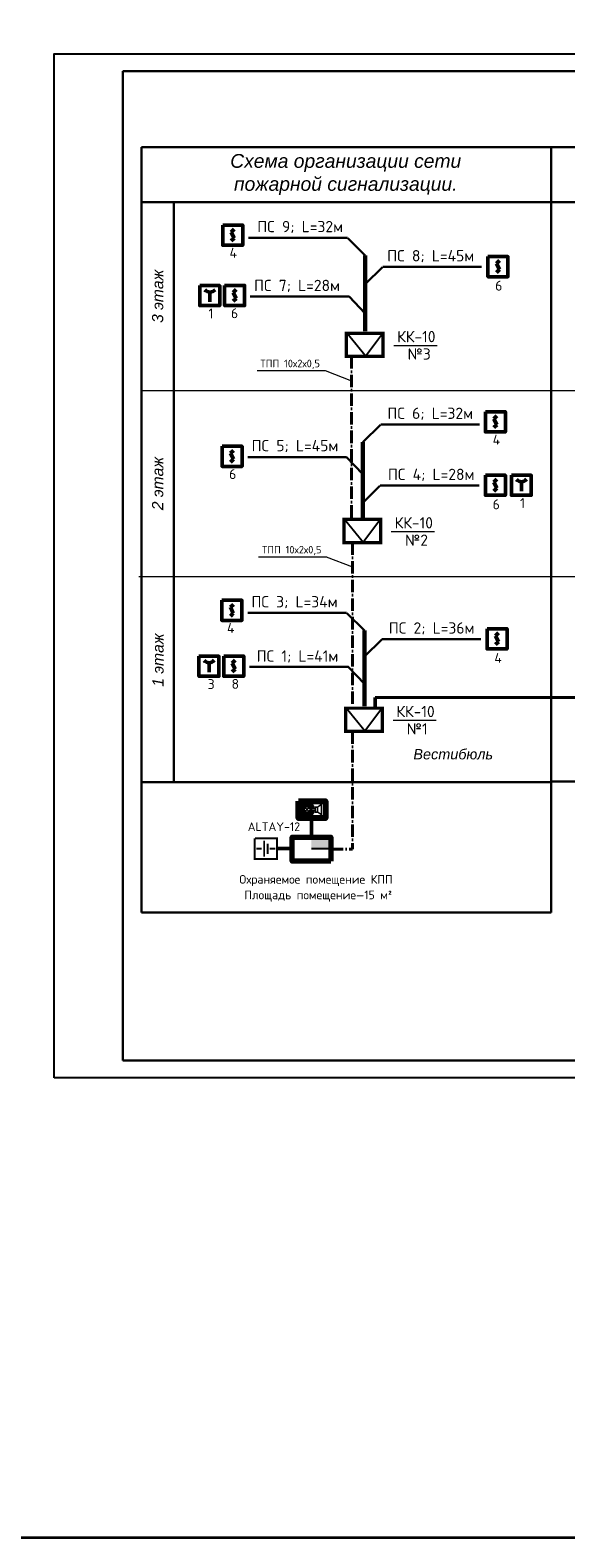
# Model space of a CAD drawing. Header units: millimetres. Extents: x 1114507 to 93926427, y 174473 to 817039.
# Tile 81 of 256: x 1567061 to 1582603, y 455604 to 499334. Entities that reach past the tile are written whole.
import ezdxf

# ---------------------------------------------------------------- set-up
doc = ezdxf.new("R2010")
doc.units = ezdxf.units.MM
doc.linetypes.add('ACAD_ISO10W100', pattern=[18, 12, -3, 0, -3])
doc.layers.add('ОС', color=1, linetype='Continuous')
doc.layers.add('Пожарная сигнализация', color=150, linetype='Continuous', lineweight=50)
doc.layers.add('размеры', color=12, linetype='Continuous', lineweight=15)
doc.styles.add('IsoK', font='isocpeui.ttf')
doc.styles.get("Standard").update_dxf_attribs({"font": 'isocpeui.ttf'})
doc.styles.add('WMF-Times New Roman0', font='times.ttf')
doc.styles.add('ńňčëü1', font='isocpeui.ttf', dxfattribs={"height": 350})

# ---------------------------------------------------------------- blocks, each defined once
blk = doc.blocks.new('Дым.датчик')
at = {"color": 5, "lineweight": 60}
for p, q in [((48, 181), (-44, 91)), ((-44, 91), (46, -92)), ((46, -92), (-44, -182))]:
    blk.add_line(p, q, dxfattribs=at)
at = {"color": 5, "lineweight": 50}
blk.add_lwpolyline([(-310, 309), (312, 309), (312, -315), (-310, -315)], close=True, dxfattribs=at)
blk = doc.blocks.new('ььь')
at = {"color": 5, "lineweight": 50}
blk.add_line((1264322, -815359), (1264322, -815659), dxfattribs=at)
blk.add_lwpolyline([(1264004, -815157), (1264626, -815157), (1264626, -815781), (1264004, -815781)], close=True, dxfattribs=at)
blk.add_arc((1264321, -815150), 209, 221.0053, 319.5801, dxfattribs=at)
blk = doc.blocks.new('ОПОП пс')
at = {"color": 5, "lineweight": 80, "ltscale": 5}
blk.add_lwpolyline([(-8, 12), (794, 12), (794, -497), (-8, -497)], close=True, dxfattribs=at)
at = {"color": 5, "lineweight": 20, "ltscale": 0.5, "const_width": 45}
blk.add_lwpolyline([(241, -235), (241, -235), (351, -130), (133, -339)], dxfattribs=at)
at = {"color": 5, "lineweight": 50, "ltscale": 0.5, "const_width": 45}
for points in [[(241, -235), (347, -340), (136, -129)], [(554, -165), (468, -165)], [(490, -166), (490, -311), (557, -311), (668, -384), (668, -82), (554, -165), (554, -311)]]:
    blk.add_lwpolyline(points, dxfattribs=at)
at = {"color": 5, "lineweight": 80, "ltscale": 0.5}
blk.add_circle((241, -235), 151, dxfattribs=at)
blk = doc.blocks.new('ППК ОПС')
at = {"layer": 'ОС'}
blk.add_hatch(color=5, dxfattribs=at).paths.add_polyline_path([(-400, 42), (-400, -200), (0, -200), (0, 42)])
at = {"layer": 'ОС', "color": 5, "lineweight": 70}
blk.add_lwpolyline([(-400, 299), (400, 299), (400, -200), (-400, -200), (-400, 299)], dxfattribs=at)
at = {"layer": 'ОС', "color": 5}
blk.add_lwpolyline([(-400, -200), (-400, 42), (0, 42)], dxfattribs=at)

msp = doc.modelspace()

# ---------------------------------------------------------------- linework, layer by layer
at = {"color": 5, "lineweight": 30}
for p, q in [((1569752.7, 469447.8, 0), (1569752.7, 498147.8, 0)), ((1609252.7, 498147.8, 0), (1569752.7, 498147.8, 0)), ((1609252.7, 469447.8, 0), (1569752.7, 469447.8, 0))]:
    msp.add_line(p, q, dxfattribs=at)
at = {"lineweight": 30}
for p, q in [((1570289.4, 495943.2, 0), (1570289.4, 494344.4, 0)), ((1582178.1, 495943.2, 0), (1582178.1, 494344.3, 0))]:
    msp.add_line(p, q, dxfattribs=at)
at = {"color": 7, "lineweight": 60, "ltscale": 100}
for p, q in [((1576785.3, 492798.1, 0), (1576785.3, 490598.9, 0)), ((1576711.8, 487382.3, 0), (1576711.8, 485198.5, 0)), ((1576761.1, 481917.1, 0), (1576761.8, 479725.3, 0))]:
    msp.add_line(p, q, dxfattribs=at)
at = {"color": 242, "linetype": 'ACAD_ISO10W100', "lineweight": 40, "ltscale": 30}
for p, q in [((1576387.2, 489877.7, 0), (1576387.2, 485173.8, 0)), ((1576414.8, 484474.2, 0), (1576414.8, 479668.2, 0)), ((1576414.8, 478996.1, 0), (1576414.8, 475578.5, 0)), ((1575780.7, 475578.5, 0), (1576414.8, 475578.5, 0))]:
    msp.add_line(p, q, dxfattribs=at)
at = {"color": 96, "lineweight": 50, "ltscale": 100}
msp.add_line((1577070.9, 479706.6, 0), (1577070.9, 479976.4, 0), dxfattribs=at)
at = {"color": 7, "lineweight": 30, "ltscale": 2}
for p, q in [((1582178.1, 477546, 0), (1582178.1, 473742.8, 0)), ((1570289.4, 477522, 0), (1570289.4, 473742.8, 0)), ((1570289.4, 473742.8, 0), (1582178.1, 473742.8, 0))]:
    msp.add_line(p, q, dxfattribs=at)
at = {"color": 5, "lineweight": 50, "ltscale": 100}
for p, q in [((1575220.7, 475927.7, 0), (1575220.7, 476472.6, 0)), ((1574253.3, 475600.2, 0), (1574652.6, 475600.2, 0))]:
    msp.add_line(p, q, dxfattribs=at)
at = {"color": 0, "lineweight": 35, "ltscale": 100}
msp.add_lwpolyline([(1463063.6, 524213.4), (2027905.8, 524213.4), (2027905.8, 455603.6), (1463063.6, 455603.6)], close=True, dxfattribs=at)
at = {"color": 7, "lineweight": 30, "ltscale": 2, "elevation": 0}
for points in [[(1570289.4, 494344.4), (1571233.8, 494344.4), (1571233.8, 477522), (1570289.4, 477522)], [(1571233.8, 494344.3), (1582178.1, 494344.3), (1582178.1, 477522), (1571233.8, 477522)], [(1582178.1, 494344.3), (1593122.5, 494348.1), (1593122.5, 477546), (1582178.1, 477546)]]:
    msp.add_lwpolyline(points, close=True, dxfattribs=at)
at = {"color": 7, "lineweight": 50, "ltscale": 0.5, "elevation": 0}
for points, const_width in [([(1573580.8, 475890.6), (1574222.8, 475890.6), (1574222.8, 475298), (1573576.5, 475298), (1573576.5, 475890.6)], 58.1), ([(1573852.9, 475826.3), (1573852.9, 475358.1)], 45.2), ([(1573626.1, 475590.1), (1573779.1, 475590.1)], 58.1), ([(1573956.4, 475742), (1573956.4, 475435.1)], 58.1), ([(1574011.2, 475590.1), (1574172.7, 475590.1)], 58.1)]:
    msp.add_lwpolyline(points, dxfattribs=dict(at, const_width=const_width))
at = {"layer": 'Defpoints', "color": 3, "linetype": 'ByBlock', "elevation": 0}
msp.add_lwpolyline([(1567752.7, 468947.8), (1567752.7, 498647.8), (1609752.7, 498647.8), (1609752.7, 468947.8)], close=True, dxfattribs=at)
at = {"layer": 'Пожарная сигнализация', "color": 0, "lineweight": 30}
for p, q in [((1576266.5, 493310.8, 0), (1573398.7, 493310.8, 0)), ((1576785.3, 492798.1, 0), (1576273.7, 493304.4, 0)), ((1576785.3, 491964.9, 0), (1577284.1, 492458.5, 0)), ((1577291.3, 492464.9, 0), (1580159.1, 492464.9, 0)), ((1573448.1, 491613.2, 0), (1576315.9, 491613.2, 0)), ((1576785.3, 491119.8, 0), (1576314.4, 491613.4, 0)), ((1576711.8, 487382.3, 0), (1577223.4, 487888.6, 0)), ((1577230.6, 487895, 0), (1580098.4, 487895, 0)), ((1573374.6, 486949.5, 0), (1576242.4, 486949.5, 0)), ((1576711.8, 486456.1, 0), (1576240.9, 486949.7, 0)), ((1576711.8, 485623.2, 0), (1577210.6, 486116.8, 0)), ((1577217.8, 486123.2, 0), (1580085.6, 486123.2, 0)), ((1576242.3, 482429.8, 0), (1573374.5, 482429.8, 0)), ((1576761.1, 481917.1, 0), (1576249.5, 482423.4, 0)), ((1576761.8, 481167.5, 0), (1577260.6, 481661.1, 0)), ((1577267.8, 481667.5, 0), (1580135.6, 481667.5, 0)), ((1573424.5, 480863.4, 0), (1576292.4, 480863.4, 0)), ((1576761.8, 480369.9, 0), (1576290.9, 480863.5, 0))]:
    msp.add_line(p, q, dxfattribs=at)
at = {"layer": 'Пожарная сигнализация', "color": 0, "lineweight": 20}
for p, q in [((1577612.3, 490191.3, 0), (1578867.4, 490191.3, 0)), ((1573643.6, 489462.9, 0), (1575624.7, 489462.9, 0)), ((1575624.7, 489462.9, 0), (1576387.2, 489164.5, 0)), ((1577538.8, 484790.9, 0), (1578793.9, 484790.9, 0)), ((1573688.3, 484062.4, 0), (1575669.3, 484062.4, 0)), ((1575652.3, 484062.4, 0), (1576414.8, 483764, 0)), ((1577588.7, 479317.7, 0), (1578843.8, 479317.7, 0))]:
    msp.add_line(p, q, dxfattribs=at)
at = {"layer": 'Пожарная сигнализация', "color": 96, "lineweight": 40}
msp.add_line((1577070.9, 479976.4, 0), (1584910.8, 479976.4, 0), dxfattribs=at)
at = {"layer": 'Пожарная сигнализация', "color": 7, "lineweight": 20, "ltscale": 0.5, "const_width": 96.4, "elevation": 0}
for points in [[(1576238.3, 490541.7), (1577299.7, 490541.7), (1577299.7, 489869.6), (1576238.3, 489869.6), (1576238.3, 490541.7)], [(1576164.8, 485141.3), (1577226.2, 485141.3), (1577226.2, 484469.2), (1576164.8, 484469.2), (1576164.8, 485141.3)], [(1576214.8, 479668.2), (1577276.2, 479668.2), (1577276.2, 478996.1), (1576214.8, 478996.1), (1576214.8, 479668.2)]]:
    msp.add_lwpolyline(points, dxfattribs=at)
at = {"layer": 'Пожарная сигнализация', "color": 0, "lineweight": 20, "const_width": 53.5, "elevation": 0}
for points in [[(1576242.8, 490559.8), (1576796.2, 489880.9)], [(1576796.2, 489880.9), (1577304.2, 490559.8)], [(1576169.3, 485159.4), (1576722.7, 484480.5)], [(1576722.7, 484480.5), (1577230.7, 485159.4)], [(1576219.3, 479686.3), (1576772.7, 479007.3)], [(1576772.7, 479007.3), (1577280.7, 479686.3)]]:
    msp.add_lwpolyline(points, dxfattribs=at)
at = {"layer": 'размеры', "color": 0, "lineweight": 30}
msp.add_line((1570289.4, 495943.2, 0), (1593122.5, 495943.2, 0), dxfattribs=at)
at = {"layer": 'размеры', "color": 0, "lineweight": 20}
for p, q in [((1570289.4, 488883.7, 0), (1593122.5, 488883.7, 0)), ((1570215.9, 483483.2, 0), (1593049, 483483.2, 0))]:
    msp.add_line(p, q, dxfattribs=at)

# ---------------------------------------------------------------- block references
at = {"color": 5, "lineweight": 15}
for name, p, xscale, yscale, zscale in [('Дым.датчик', (1572936.5, 493391.4, 0), 0.936, 0.936, 0.936), ('Дым.датчик', (1580631.2, 492478.5, 0), 0.936, 0.936, 0.936), ('ььь', (398346.3, 1248803.9, 0), 0.9285071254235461, 0.9285071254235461, 0.9285071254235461), ('Дым.датчик', (1572991.2, 491639.8, 0), 0.936, 0.936, 0.936), ('Дым.датчик', (1580558.3, 487975.6, 0), 0.936, 0.936, 0.936), ('Дым.датчик', (1572917.7, 486976.1, 0), 0.936, 0.936, 0.936), ('Дым.датчик', (1580557.7, 486136.8, 0), 0.936, 0.936, 0.936), ('ььь', (407384.9, 1243304.1, 0), 0.9285071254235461, 0.9285071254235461, 0.9285071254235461), ('Дым.датчик', (1572911.7, 482509.7, 0), 0.936, 0.936, 0.936), ('Дым.датчик', (1580607.7, 481681.1, 0), 0.936, 0.936, 0.936), ('ььь', (398322.8, 1238054.1, 0), 0.9285071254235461, 0.9285071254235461, 0.9285071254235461), ('Дым.датчик', (1572967.6, 480889.9, 0), 0.936, 0.936, 0.936)]:
    msp.add_blockref(name, p, dxfattribs=dict(at, xscale=xscale, yscale=yscale, zscale=zscale))
at = {"color": 5, "lineweight": 50, "ltscale": 5, "xscale": 0.9750000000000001, "yscale": 0.9750000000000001, "zscale": 0.9750000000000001}
msp.add_blockref('ОПОП пс', (1574858.3, 476957.6, 0), dxfattribs=at)
at = {"color": 5, "lineweight": 50, "ltscale": 5, "xscale": 1.4, "yscale": 1.4, "zscale": 1.4, "rotation": 180}
msp.add_blockref('ППК ОПС', (1575220.7, 475647.7, 0), dxfattribs=at)

# ---------------------------------------------------------------- texts
at = {"color": 5, "lineweight": 50, "insert": (1576217, 495147, 0), "char_height": 400, "width": 9925.898, "attachment_point": 5, "style": 'IsoK'}
msp.add_mtext('{\\fArial|b0|i1|c204|p34;\\C256;\\c0;Схема организации сети\\Pпожарной сигнализации.}', dxfattribs=at)
at = {"color": 2, "lineweight": 40, "char_height": 251.087, "width": 4821.235, "attachment_point": 1}
for s, insert in [('{\\fISOCPEUR|b0|i0|c204|p34;\\C0;Oхраняемое помещение КПП}', (1573120.7, 474828.4, 0)), ('{\\fISOCPEUR|b0|i0|c204|p34;\\C0;Площадь помещение—15 м²}', (1573274.8, 474375.5, 0))]:
    msp.add_mtext(s, dxfattribs=dict(at, insert=insert))
at = {"style": 'WMF-Times New Roman0'}
for s, insert, char_height, width, attachment_point in [('\\pi924.6356;{\\fISOCPEUR|b0|i1|c0|p34;Samarqand viloyati Toyloq tumani "\\fISOCPEUR|b0|i1|c204|p34;Хо\\fISOCPEUR|b0|i1|c0|p34;n\\fISOCPEUR|b0|i1|c204|p34;с\\fISOCPEUR|b0|i1|c0|p34;h\\fISOCPEUR|b0|i1|c204|p34;о\\fISOCPEUR|b0|i1|c0|p34;rb\\fISOCPEUR|b0|i1|c204|p34;о\\fISOCPEUR|b0|i1|c0|p34;g\'" \\fISOCPEUR|b0|i1|c204|p34;М\\fISOCPEUR|b0|i1|c0|p34;FY dagi\\P            11-son maktabni rekonstruksiya qilish. \\P\\pi0;              (360 o\'quvchi o\'rinli qo\'shimcha bino qurish).}', (1550085.7, 473151.5, 0), 280, 25248.265, 4), ('\\pi2577.7728;{\\fTimes New Roman|b1|i0|c204|p18;\\C0;MCHJ\\P\\pi563.1768;\\C1;"PARVIZ  PROEKT  SERVIS"\\C0;\\P\\pi1876.6728;Samarqand sh.\\C256; }', (1556760.3, 470733.8, 0), 240, 5957.741, 1)]:
    msp.add_mtext(s, dxfattribs=dict(at, insert=insert, char_height=char_height, width=width, attachment_point=attachment_point))
at = {"color": 0, "lineweight": 0, "ltscale": 100, "insert": (1553457.6, 470125.6, 0), "char_height": 270, "width": 6350.37, "attachment_point": 5, "style": 'ńňčëü1'}
msp.add_mtext('\\pi793.719;Общие данные.', dxfattribs=at)
at = {"layer": 'Пожарная сигнализация', "color": 7, "lineweight": 20}
for s, insert, char_height, width, attachment_point in [('{\\fISOCPEUR|b0|i0|c204|p34;\\H0.88x;ПС 9; L=32м}', (1576138.6, 493800.8, 0), 371.8, 4579.949, 3), ('{\\fISOCPEUR|b0|i0|c204|p34;4}', (1573061, 493020.1, 0), 288.145, 758.149, 3), ('\\pt4089.8;{\\fISOCPEUR|b0|i0|c204|p34;\\H0.88x;ПС 8; L=45м}', (1577419.1, 492954.9, 0), 371.8, 4579.949, 1), ('\\pt4089.8;{\\fISOCPEUR|b0|i0|c204|p34;\\H0.88x;ПС 7; L=28м}', (1573556.1, 492093.7, 0), 371.8, 4579.949, 1), ('{\\fISOCPEUR|b0|i0|c204|p34;6}', (1580552.8, 492066.5, 0), 288.145, 742.756, 1), ('{\\fISOCPEUR|b0|i0|c204|p34;1}', (1572233.8, 491260.8, 0), 288.145, 758.149, 1), ('{\\fISOCPEUR|b0|i0|c204|p34;6}', (1572885.9, 491267.3, 0), 288.145, 742.756, 1), ('{\\fISOCPEUR|b0|i0|c204|p34;\\H0.88x;КК-10}', (1577708.7, 490609, 0), 371.8, 4579.949, 1), ('{\\fISOCPEUR|b0|i0|c204|p34;ТПП 10х2х0,5}', (1573741.1, 489775.4, 0), 220, 3523.037, 1), ('{\\fISOCPEUR|b0|i0|c204|p34;\\H0.88x;№3}', (1578011.1, 490104.4, 0), 371.8, 877.581, 1), ('{\\fISOCPEUR|b0|i0|c204|p34;\\H0.88x;ПС 6; L=32м}', (1577425, 488385, 0), 371.8, 4579.949, 1), ('{\\fISOCPEUR|b0|i0|c204|p34;4}', (1580480.2, 487599.6, 0), 288.145, 758.149, 1), ('\\pt4089.8;{\\fISOCPEUR|b0|i0|c204|p34;\\H0.88x;ПС 5; L=45м}', (1573485.5, 487447.1, 0), 371.8, 4579.949, 1), ('{\\fISOCPEUR|b0|i0|c204|p34;6}', (1572833.8, 486600.7, 0), 288.145, 742.756, 1), ('\\pt4089.8;{\\fISOCPEUR|b0|i0|c204|p34;\\H0.88x;ПС 4; L=28м}', (1577440.6, 486613.2, 0), 371.8, 4579.949, 1), ('{\\fISOCPEUR|b0|i0|c204|p34;6}', (1580479.3, 485724.8, 0), 288.145, 742.756, 1), ('{\\fISOCPEUR|b0|i0|c204|p34;1}', (1581272.4, 485760.9, 0), 288.145, 758.149, 1), ('{\\fISOCPEUR|b0|i0|c204|p34;\\H0.88x;КК-10}', (1577635.2, 485208.6, 0), 371.8, 4579.949, 1), ('{\\fISOCPEUR|b0|i0|c204|p34;\\H0.88x;№2}', (1577937.6, 484704, 0), 371.8, 877.581, 1), ('{\\fISOCPEUR|b0|i0|c204|p34;ТПП 10х2х0,5}', (1573785.7, 484374.9, 0), 220, 3523.037, 1), ('{\\fISOCPEUR|b0|i0|c204|p34;\\H0.88x;ПС 3; L=34м}', (1575981.8, 482919.8, 0), 371.8, 4579.949, 3), ('{\\fISOCPEUR|b0|i0|c204|p34;4}', (1572989.1, 482138.3, 0), 288.145, 758.149, 3), ('\\pt4089.8;{\\fISOCPEUR|b0|i0|c204|p34;\\H0.88x;ПС 2; L=36м}', (1577466.4, 482157.5, 0), 371.8, 4579.949, 1), ('\\pt4089.8;{\\fISOCPEUR|b0|i0|c204|p34;\\H0.88x;ПС 1; L=41м}', (1573632.1, 481343.8, 0), 371.8, 4579.949, 1), ('{\\fISOCPEUR|b0|i0|c204|p34;4}', (1580529.2, 481269.1, 0), 288.145, 742.756, 1), ('{\\fISOCPEUR|b0|i0|c204|p34;3}', (1572210.3, 480510.9, 0), 288.145, 758.149, 1), ('{\\fISOCPEUR|b0|i0|c204|p34;8}', (1572903.9, 480516.3, 0), 288.145, 742.756, 1), ('{\\fISOCPEUR|b0|i0|c204|p34;\\H0.88x;КК-10}', (1577685.2, 479735.5, 0), 371.8, 4579.949, 1), ('{\\fISOCPEUR|b0|i0|c204|p34;\\H0.88x;№1}', (1577987.6, 479230.8, 0), 371.8, 877.581, 1), ('{\\fArial|b0|i1|c204|p34;\\C0; \\H0.92308x;Вестибюль}', (1578053.1, 478482.9, 0), 325, 4198.162, 1), ('{\\fISOCPEUR|b0|i0|c204|p34;ALTAY-12}', (1573374.6, 476356.2, 0), 250, 1311.02, 1)]:
    msp.add_mtext(s, dxfattribs=dict(at, insert=insert, char_height=char_height, width=width, attachment_point=attachment_point))
at = {"layer": 'Пожарная сигнализация', "color": 7, "lineweight": 20, "char_height": 325, "attachment_point": 5, "rotation": 90}
for s, insert, width in [('{\\fArial|b0|i1|c204|p34;\\C0;3 этаж}', (1570761.6, 491614, 0), 5460.675), ('{\\fArial|b0|i1|c204|p34;\\C0;2 этаж}', (1570761.6, 486183.4, 0), 5400.428), ('{\\fArial|b0|i1|c204|p34;\\C0;1 этаж}', (1570772.2, 481062.4, 0), 7080.974)]:
    msp.add_mtext(s, dxfattribs=dict(at, insert=insert, width=width))

doc.saveas('drawing.dxf')
